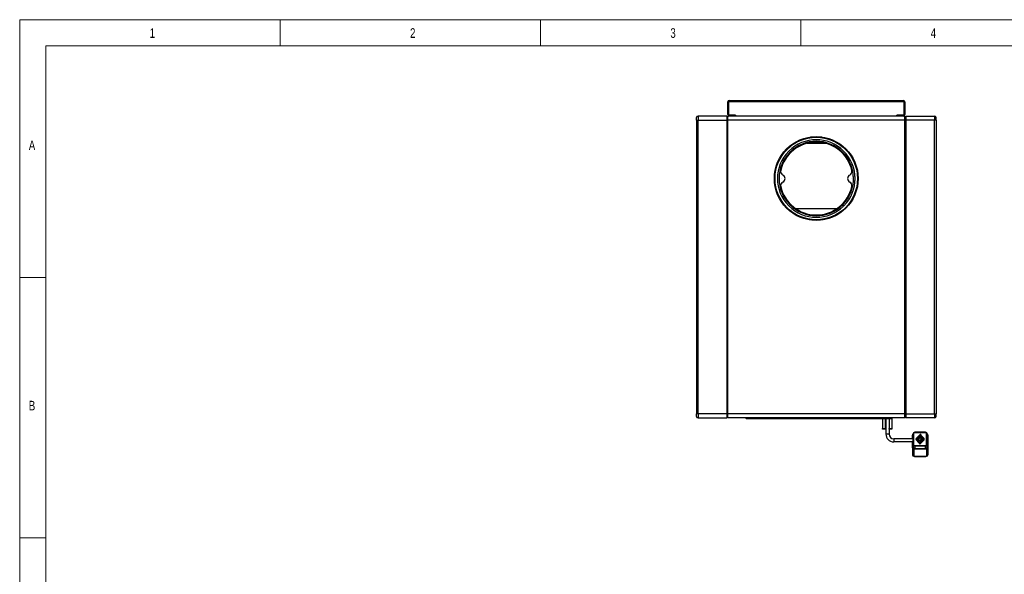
# Model space of a CAD drawing. Header units: millimetres. Extents: x 170 to 4050, y 55 to 2915.
# Tile 3 of 4: x 170 to 2061, y 1850 to 2915. Entities that reach past the tile are written whole.
import ezdxf

# ---------------------------------------------------------------- set-up
doc = ezdxf.new("R2010")
doc.units = ezdxf.units.MM
doc.header["$LTSCALE"] = 10
doc.styles.add('SLDTEXTSTYLE0', font='TXT', dxfattribs={"width": 0.75})

msp = doc.modelspace()

# ---------------------------------------------------------------- linework, layer by layer
at = {"color": 7, "linetype": 'Continuous', "lineweight": 0}
for p, q in [((170, 55), (170, 2915)), ((170, 2915), (4050, 2915)), ((670, 2915), (670, 2865)), ((670, 2915), (670, 2865)), ((1170, 2915), (1170, 2865)), ((1670, 2915), (1670, 2865)), ((220, 2865), (4000, 2865)), ((220, 105), (220, 2865)), ((170, 2420), (220, 2420)), ((170, 1920), (220, 1920))]:
    msp.add_line(p, q, dxfattribs=at)
for p, q in [((1531.9, 2756.9), (1529.9, 2756.9)), ((1529.9, 2732.9), (1529.9, 2756.9)), ((1531.9, 2732.9), (1531.9, 2756.9)), ((1532.9, 2759.9), (1532.9, 2757.9)), ((1532.9, 2759.9), (1637.4, 2759.9)), ((1532.9, 2757.9), (1637.4, 2757.9)), ((1637.4, 2757.9), (1637.4, 2759.9)), ((1637.4, 2759.9), (1640.4, 2759.9)), ((1637.4, 2757.9), (1640.4, 2757.9)), ((1640.4, 2759.9), (1640.4, 2757.9)), ((1640.4, 2759.9), (1640.6, 2759.9)), ((1640.4, 2757.9), (1640.6, 2757.9)), ((1640.6, 2757.9), (1640.6, 2759.9)), ((1640.6, 2759.9), (1759.1, 2759.9)), ((1640.6, 2757.9), (1759.1, 2757.9)), ((1759.1, 2757.9), (1759.1, 2759.9)), ((1759.1, 2759.9), (1759.4, 2759.9)), ((1759.1, 2757.9), (1759.4, 2757.9)), ((1759.4, 2757.9), (1759.4, 2759.9)), ((1759.4, 2759.9), (1762.4, 2759.9)), ((1759.4, 2757.9), (1762.4, 2757.9)), ((1762.4, 2757.9), (1762.4, 2759.9)), ((1762.4, 2759.9), (1866.9, 2759.9)), ((1762.4, 2757.9), (1866.9, 2757.9)), ((1866.9, 2757.9), (1866.9, 2759.9)), ((1869.9, 2756.9), (1867.9, 2756.9)), ((1867.9, 2756.9), (1867.9, 2732.9)), ((1869.9, 2756.9), (1869.9, 2732.9)), ((1469.9, 2721.9), (1469.9, 2726.9)), ((1472.9, 2729.9), (1472.9, 2721.9)), ((1527.9, 2729.9), (1472.9, 2729.9)), ((1527.9, 2729.9), (1527.9, 2721.9)), ((1529.9, 2727.9), (1527.9, 2729.9)), ((1529.9, 2732.9), (1531.9, 2732.9)), ((1869.9, 2729.9), (1529.9, 2729.9)), ((1529.9, 2721.9), (1529.9, 2729.9)), ((1532.9, 2731.9), (1532.9, 2729.9)), ((1544.9, 2731.9), (1532.9, 2731.9)), ((1544.9, 2731.9), (1544.9, 2729.9)), ((1866.9, 2731.9), (1854.9, 2731.9)), ((1854.9, 2729.9), (1854.9, 2731.9)), ((1866.9, 2729.9), (1866.9, 2731.9)), ((1867.9, 2732.9), (1869.9, 2732.9)), ((1869.9, 2727.9), (1871.9, 2729.9)), ((1869.9, 2721.9), (1869.9, 2729.9)), ((1871.9, 2729.9), (1871.9, 2721.9)), ((1871.9, 2729.9), (1926.9, 2729.9)), ((1926.9, 2729.9), (1926.9, 2721.9)), ((1929.9, 2721.9), (1929.9, 2726.9)), ((1469.9, 2721.9), (1472.9, 2721.9)), ((1469.9, 2721.9), (1469.9, 2157.9)), ((1472.9, 2721.9), (1527.9, 2721.9)), ((1472.9, 2157.9), (1472.9, 2721.9)), ((1527.9, 2721.9), (1529.9, 2721.9)), ((1527.9, 2721.9), (1527.9, 2157.9)), ((1869.9, 2721.9), (1529.9, 2721.9)), ((1529.9, 2157.9), (1529.9, 2721.9)), ((1871.9, 2721.9), (1869.9, 2721.9)), ((1869.9, 2157.9), (1869.9, 2721.9)), ((1926.9, 2721.9), (1871.9, 2721.9)), ((1871.9, 2721.9), (1871.9, 2157.9)), ((1929.9, 2721.9), (1926.9, 2721.9)), ((1926.9, 2157.9), (1926.9, 2721.9)), ((1929.9, 2721.9), (1929.9, 2157.9)), ((1678.6, 2687.6), (1684, 2687.6)), ((1689, 2689.7), (1710.7, 2689.7)), ((1715.8, 2687.6), (1721.1, 2687.6)), ((1656.1, 2677.5), (1658.5, 2677.5)), ((1658.9, 2679.2), (1661.5, 2679.2)), ((1681.6, 2677.5), (1718.2, 2677.5)), ((1690.1, 2679.2), (1709.7, 2679.2)), ((1738.3, 2679.2), (1740.8, 2679.2)), ((1741.3, 2677.5), (1743.7, 2677.5)), ((1619.5, 2608.4), (1619.4, 2610.1)), ((1619.4, 2609), (1619.5, 2609.8)), ((1625.5, 2614), (1625.3, 2614)), ((1628.7, 2613.8), (1628.5, 2613.9)), ((1771.3, 2613.9), (1771.1, 2613.8)), ((1774.5, 2614), (1774.3, 2614)), ((1625.3, 2605.8), (1625.5, 2605.8)), ((1628.5, 2606), (1628.7, 2606)), ((1771.1, 2606), (1771.3, 2606)), ((1774.3, 2605.8), (1774.5, 2605.8)), ((1780.3, 2609.5), (1780.3, 2609.1)), ((1752.4, 2557.1), (1750.3, 2559.2)), ((1750.6, 2559.5), (1752.7, 2557.4)), ((1645.9, 2551.9), (1644.1, 2551.9)), ((1739.1, 2551.9), (1660.7, 2551.9)), ((1755.7, 2551.9), (1753.9, 2551.9)), ((1713.4, 2530.6), (1686.4, 2530.6)), ((1472.9, 2157.9), (1469.9, 2157.9)), ((1469.9, 2152.9), (1469.9, 2157.9)), ((1527.9, 2157.9), (1472.9, 2157.9)), ((1472.9, 2157.9), (1472.9, 2149.9)), ((1527.9, 2157.9), (1529.9, 2157.9)), ((1527.9, 2157.9), (1527.9, 2149.9)), ((1869.9, 2157.9), (1529.9, 2157.9)), ((1529.9, 2149.9), (1529.9, 2157.9)), ((1871.9, 2157.9), (1869.9, 2157.9)), ((1869.9, 2149.9), (1869.9, 2157.9)), ((1871.9, 2157.9), (1926.9, 2157.9)), ((1871.9, 2157.9), (1871.9, 2149.9)), ((1926.9, 2157.9), (1929.9, 2157.9)), ((1926.9, 2157.9), (1926.9, 2149.9)), ((1929.9, 2152.9), (1929.9, 2157.9)), ((1472.9, 2149.9), (1527.9, 2149.9)), ((1527.9, 2149.9), (1529.9, 2151.9)), ((1869.9, 2149.9), (1529.9, 2149.9)), ((1564.8, 2149.5), (1564.9, 2149.9)), ((1564.8, 2149.5), (1564.8, 2149.5)), ((1567.3, 2149.9), (1567.3, 2149.5)), ((1567.3, 2148.5), (1567.3, 2149.5)), ((1567.3, 2149.5), (1842.3, 2149.5)), ((1842.3, 2148.5), (1567.3, 2148.5)), ((1827.2, 2148.5), (1827.2, 2130)), ((1832.2, 2148.5), (1832.2, 2130)), ((1833.6, 2148.5), (1833.6, 2119)), ((1839.6, 2148.5), (1839.6, 2119)), ((1839.8, 2148.5), (1839.8, 2130)), ((1842.3, 2149.9), (1842.3, 2149.5)), ((1842.3, 2148.5), (1842.3, 2149.5)), ((1842.3, 2149.5), (1844.8, 2149.5)), ((1843.8, 2148.5), (1842.3, 2148.5)), ((1843.8, 2148.5), (1844.8, 2149.5)), ((1844.8, 2149.9), (1844.8, 2149.5)), ((1844.8, 2149.5), (1844.8, 2130)), ((1871.9, 2149.9), (1869.9, 2151.9)), ((1926.9, 2149.9), (1871.9, 2149.9)), ((1827.2, 2130), (1832.2, 2130)), ((1827.2, 2128.5), (1827.2, 2130)), ((1832.2, 2128.5), (1827.2, 2128.5)), ((1832.2, 2130), (1832.2, 2128.5)), ((1839.6, 2119), (1833.6, 2119)), ((1839.8, 2130), (1844.8, 2130)), ((1839.8, 2128.5), (1839.8, 2130)), ((1844.8, 2128.5), (1839.8, 2128.5)), ((1844.8, 2130), (1844.8, 2128.5)), ((1885.9, 2098.6), (1885.9, 2119.4)), ((1886.9, 2119.5), (1886.9, 2098.7)), ((1909.9, 2122.4), (1888.9, 2122.4)), ((1888.9, 2121.5), (1888.9, 2122.4)), ((1909.9, 2121.5), (1888.9, 2121.5)), ((1899.5, 2118.2), (1892.1, 2110.9)), ((1909.9, 2121.5), (1909.9, 2122.4)), ((1911.9, 2098.7), (1911.9, 2119.5)), ((1912.9, 2119.4), (1912.9, 2098.6)), ((1848.6, 2110), (1848.6, 2104)), ((1885.9, 2110), (1848.6, 2110)), ((1885.9, 2104), (1848.6, 2104)), ((1885.4, 2116.9), (1884.4, 2116.7)), ((1884.4, 2110), (1884.4, 2116.7)), ((1884.4, 2092.9), (1884.4, 2104)), ((1885.4, 2116.9), (1885.4, 2110)), ((1885.4, 2104), (1885.4, 2093.1)), ((1892.1, 2107.4), (1896.4, 2103.1)), ((1900.9, 2116.8), (1893.5, 2109.5)), ((1893.5, 2108.8), (1897.8, 2104.5)), ((1895.4, 2109.8), (1898.5, 2112.9)), ((1895.4, 2108.5), (1897.5, 2106.5)), ((1896, 2109.1), (1895.8, 2109.4)), ((1896.5, 2109.1), (1896, 2109.1)), ((1899.4, 2112), (1896.5, 2109.1)), ((1898.3, 2107.3), (1896.5, 2109.1)), ((1897.9, 2101.5), (1905.3, 2108.8)), ((1899.3, 2100.1), (1906.7, 2107.4)), ((1899.4, 2106.3), (1902.3, 2109.1)), ((1903.4, 2108.5), (1900.2, 2105.4)), ((1900.5, 2111), (1902.3, 2109.1)), ((1905.3, 2109.5), (1901, 2113.8)), ((1901, 2113.8), (1901.1, 2113.8)), ((1903.4, 2109.8), (1901.3, 2111.8)), ((1902.3, 2109.1), (1902.7, 2109.1)), ((1906.7, 2110.9), (1902.4, 2115.2)), ((1902.7, 2109.1), (1903, 2108.9)), ((1906.7, 2107.4), (1906.7, 2107.4)), ((1913.4, 2093.1), (1913.4, 2116.9)), ((1913.4, 2116.9), (1914.4, 2116.7)), ((1914.4, 2116.7), (1914.4, 2092.9)), ((1884.4, 2092.9), (1885.4, 2093.1)), ((1884.4, 2092.9), (1884.4, 2079.3)), ((1885.9, 2094.6), (1885.9, 2098.6)), ((1887.4, 2091.1), (1911.4, 2091.1)), ((1887.4, 2090), (1887.4, 2091.1)), ((1911.4, 2090), (1887.4, 2090)), ((1887.4, 2090), (1887.4, 2076.3)), ((1888.9, 2095.6), (1888.9, 2096.8)), ((1888.9, 2096.8), (1909.9, 2096.8)), ((1909.9, 2095.6), (1888.9, 2095.6)), ((1888.9, 2095.6), (1888.9, 2091.6)), ((1888.9, 2091.6), (1909.9, 2091.6)), ((1909.9, 2095.6), (1909.9, 2096.8)), ((1909.9, 2091.6), (1909.9, 2095.6)), ((1911.4, 2090), (1911.4, 2091.1)), ((1911.4, 2090), (1911.4, 2076.3)), ((1912.9, 2098.6), (1912.9, 2094.6)), ((1914.4, 2092.9), (1913.4, 2093.1)), ((1914.4, 2092.9), (1914.4, 2079.3)), ((1887.4, 2076.3), (1911.4, 2076.3)), ((1888.9, 2076.2), (1888.9, 2076.3)), ((1888.9, 2076.2), (1909.9, 2076.2)), ((1888.9, 2076.2), (1888.9, 2076.1)), ((1888.9, 2076.1), (1909.9, 2076.1)), ((1909.9, 2076.2), (1909.9, 2076.3)), ((1909.9, 2076.2), (1909.9, 2076.1))]:
    msp.add_line(p, q)
at = {"flags": 128}
for points in [[(1564.8, 2149.5), (1565.3, 2149), (1565.7, 2148.5)], [(1887.8, 2076.3), (1888.3, 2076.2), (1888.9, 2076.2)], [(1909.9, 2076.2), (1910.5, 2076.2), (1910.9, 2076.3)]]:
    msp.add_lwpolyline(points, dxfattribs=at)
for centre, radius in [((1699.9, 2609.9), 80.5), ((1699.9, 2609.9), 79.2), ((1632.4, 2609.9), 0.1), ((1767.4, 2609.9), 0.1)]:
    msp.add_circle(centre, radius)
for centre, radius, start, end in [((1532.9, 2756.9), 3, 90, 180), ((1532.9, 2756.9), 1, 90, 180), ((1866.9, 2756.9), 3, 0, 90), ((1866.9, 2756.9), 1, 0, 90), ((1472.9, 2726.9), 3, 90, 180), ((1532.9, 2732.9), 3, 180, 270), ((1532.9, 2732.9), 1, 180, 270), ((1866.9, 2732.9), 3, 270, 0), ((1866.9, 2732.9), 1, 270, 0), ((1926.9, 2726.9), 3, 0, 90), ((1699.9, 2609.9), 74.5, 315.1923, 314.8077), ((1699.9, 2609.9), 71.5, 315.1923, 314.8077), ((1699.9, 2609.9), 70, 12.4999, 167.5001), ((1699.9, 2609.9), 74.7, 176.8466, 183.1534), ((1699.9, 2609.9), 71.3, 176.8393, 183.1607), ((1638.9, 2623.4), 7.5, 167.5001, 244.3992), ((1632.4, 2609.9), 7.5, 295.6008, 64.3992), ((1767.4, 2609.9), 7.5, 115.6008, 244.3992), ((1760.9, 2623.4), 7.5, 295.6008, 12.4999), ((1699.9, 2609.9), 71.3, 356.8393, 3.1607), ((1699.9, 2609.9), 74.7, 356.8466, 3.1534), ((1638.9, 2596.4), 7.5, 115.6008, 192.4999), ((1699.9, 2609.9), 70, 192.4999, 347.5001), ((1760.9, 2596.4), 7.5, 347.5001, 64.3992), ((1472.9, 2152.9), 3, 180, 270), ((1926.9, 2152.9), 3, 270, 0), ((1848.6, 2119), 15, 180, 270), ((1848.6, 2119), 9, 180, 270), ((1887.4, 2116.7), 2.97, 119.6406, 179.8728), ((1887.4, 2116.8), 1.97, 138.2622, 179.9561), ((1888.9, 2119.4), 2.99, 89.7216, 179.7185), ((1886.6, 2117.6), 1.92, 82.6531, 113.1935), ((1888.9, 2119.5), 1.99, 89.7218, 179.7184), ((1900.2, 2117.5), 0.995, 315.2803, 135.2803), ((1903.4, 2120.7), 4.64, 212.3473, 237.0921), ((1909.9, 2119.4), 2.99, 0.2815, 90.2787), ((1909.9, 2119.5), 1.99, 0.2822, 90.278), ((1912.1, 2117.6), 1.92, 66.8068, 97.3466), ((1911.4, 2116.7), 2.97, 0.1262, 60.3599), ((1911.4, 2116.8), 1.97, 0.042, 41.7386), ((1897.1, 2103.8), 0.995, 224.7201, 44.7193), ((1897.9, 2106.9), 0.597, 224.7208, 44.7191), ((1898.6, 2100.8), 0.995, 135.2803, 315.2803), ((1901.8, 2104), 4.65, 212.3572, 237.0712), ((1899, 2112.5), 0.597, 315.2803, 135.2819), ((1905.2, 2118.7), 8.85, 221.4117, 229.1505), ((1899.8, 2105.8), 0.597, 135.2796, 315.2826), ((1906, 2112.1), 8.85, 221.4117, 229.1505), ((1900.9, 2111.4), 0.597, 44.7208, 224.7191), ((1901.7, 2114.5), 0.995, 44.7197, 224.7197), ((1887.4, 2093), 2.99, 180.2818, 270.279), ((1887.4, 2093.1), 1.99, 180.2825, 270.2778), ((1886.6, 2096.8), 1.92, 82.6479, 113.1988), ((1888.9, 2098.6), 2.99, 180.2815, 270.279), ((1888.9, 2094.6), 2.99, 180.2815, 270.2784), ((1888.9, 2098.8), 1.99, 180.2816, 270.2782), ((1909.9, 2098.8), 1.99, 269.722, 359.7178), ((1909.9, 2098.6), 2.99, 269.7207, 359.7185), ((1909.9, 2094.6), 2.99, 269.7213, 359.7185), ((1911.4, 2093.1), 1.99, 269.7218, 359.7184), ((1911.4, 2093), 2.99, 269.721, 359.7185), ((1912.1, 2096.8), 1.92, 66.8015, 97.3518), ((1887.4, 2079.3), 2.99, 180.2816, 270.2787), ((1911.4, 2079.3), 2.99, 269.7213, 359.7187)]:
    msp.add_arc(centre, radius, start, end)
for points, knots in [([(1564.8, 2149.5), (1564.9, 2149.5), (1565, 2149.5), (1565.3, 2149.5), (1565.5, 2149.5), (1565.9, 2149.5), (1566.2, 2149.5), (1566.7, 2149.5), (1567, 2149.5), (1567.3, 2149.5)], [0, 0, 0, 0, 0.25, 0.25, 0.5, 0.5, 0.75, 0.75, 1, 1, 1, 1]), ([(1567.3, 2148.5), (1567.2, 2148.5), (1567.2, 2148.5), (1567, 2148.5), (1566.9, 2148.5), (1566.7, 2148.5), (1566.5, 2148.5), (1566.4, 2148.5), (1566.2, 2148.5), (1566.1, 2148.5), (1566, 2148.5), (1565.9, 2148.5), (1565.8, 2148.5), (1565.8, 2148.5)], [0, 0, 0, 0, 0.060355, 0.120451, 0.180697, 0.277091, 0.37376, 0.487993, 0.60252, 0.677089, 0.751954, 0.875777, 1, 1, 1, 1]), ([(1892.1, 2110.9), (1891.9, 2110.6), (1891.4, 2110), (1891.3, 2109), (1891.6, 2108), (1891.9, 2107.6), (1892.1, 2107.4)], [0, 0, 0, 0, 0.2786, 0.560952, 0.779215, 1, 1, 1, 1]), ([(1893.5, 2108.8), (1893.5, 2108.7), (1893.5, 2108.7), (1893.3, 2108.5), (1893.1, 2108.2), (1892.8, 2107.9), (1892.5, 2107.7), (1892.3, 2107.5), (1892.1, 2107.3), (1892.1, 2107.4), (1892.1, 2107.4)], [0, 0, 0, 0, 0.125046, 0.24992, 0.374922, 0.500001, 0.625076, 0.750087, 0.874956, 1, 1, 1, 1]), ([(1893.5, 2109.5), (1893.5, 2109.4), (1893.4, 2109.3), (1893.4, 2109.1), (1893.4, 2108.9), (1893.5, 2108.8), (1893.5, 2108.8)], [0, 0, 0, 0, 0.285031, 0.550621, 0.781607, 1, 1, 1, 1]), ([(1895.4, 2109.8), (1895.3, 2109.7), (1895.2, 2109.5), (1895.1, 2109.2), (1895.2, 2108.9), (1895.3, 2108.7), (1895.4, 2108.5), (1895.4, 2108.5)], [0, 0, 0, 0, 0.266128, 0.474508, 0.681766, 0.899146, 1, 1, 1, 1]), ([(1895.4, 2109.8), (1895.4, 2109.8), (1895.4, 2109.7), (1895.5, 2109.7), (1895.5, 2109.7)], [0.49371348, 0.49371348, 0.49371348, 0.49371348, 0.5, 0.55999354, 0.55999354, 0.55999354, 0.55999354]), ([(1896, 2109.1), (1895.9, 2109), (1895.7, 2108.8), (1895.5, 2108.6), (1895.4, 2108.5), (1895.4, 2108.5)], [0.4935815, 0.4935815, 0.4935815, 0.4935815, 0.7435815, 0.9935815, 1, 1, 1, 1]), ([(1895.6, 2109.5), (1895.6, 2109.5), (1895.6, 2109.6), (1895.5, 2109.7), (1895.5, 2109.7)], [0, 0, 0, 0, 0.428245, 1, 1, 1, 1]), ([(1895.6, 2109.5), (1895.7, 2109.5), (1895.7, 2109.4), (1895.8, 2109.4), (1895.8, 2109.4)], [0.6839236, 0.6839236, 0.6839236, 0.6839236, 0.75, 0.8050101, 0.8050101, 0.8050101, 0.8050101]), ([(1901, 2113.8), (1901, 2113.8), (1901, 2113.7), (1901, 2113.8), (1901, 2113.8)], [0, 0, 0, 0, 0.7037662, 1, 1, 1, 1]), ([(1902.7, 2109.1), (1902.8, 2109.2), (1903.1, 2109.4), (1903.3, 2109.7), (1903.4, 2109.8), (1903.4, 2109.8)], [0.4935815, 0.4935815, 0.4935815, 0.4935815, 0.7435815, 0.9935815, 1, 1, 1, 1]), ([(1903.1, 2108.7), (1903.1, 2108.7), (1903.1, 2108.8), (1903, 2108.8), (1903, 2108.9)], [0.6839236, 0.6839236, 0.6839236, 0.6839236, 0.75, 0.8050101, 0.8050101, 0.8050101, 0.8050101]), ([(1903.1, 2108.7), (1903.2, 2108.7), (1903.2, 2108.6), (1903.3, 2108.6), (1903.3, 2108.6)], [0, 0, 0, 0, 0.4282449, 1, 1, 1, 1]), ([(1903.4, 2108.5), (1903.4, 2108.5), (1903.3, 2108.5), (1903.3, 2108.6), (1903.3, 2108.6)], [0.49371348, 0.49371348, 0.49371348, 0.49371348, 0.5, 0.55999354, 0.55999354, 0.55999354, 0.55999354]), ([(1903.4, 2108.5), (1903.5, 2108.6), (1903.6, 2108.8), (1903.7, 2109.1), (1903.6, 2109.4), (1903.5, 2109.6), (1903.4, 2109.7), (1903.4, 2109.8)], [0, 0, 0, 0, 0.266128, 0.474508, 0.681766, 0.899146, 1, 1, 1, 1]), ([(1906.7, 2110.9), (1906.7, 2110.9), (1906.5, 2110.7), (1906, 2110.1), (1905.4, 2109.6), (1905.3, 2109.5), (1905.3, 2109.5)], [0.0000041, 0.0000041, 0.0000041, 0.0000041, 0.25, 0.5, 0.75, 0.9999944, 0.9999944, 0.9999944, 0.9999944]), ([(1905.3, 2109.5), (1905.3, 2109.4), (1905.4, 2109.3), (1905.4, 2109.2), (1905.4, 2109.1)], [0, 0, 0, 0, 0.5082355, 1, 1, 1, 1]), ([(1905.3, 2108.8), (1905.3, 2108.8), (1905.4, 2109), (1905.4, 2109.2), (1905.4, 2109.4), (1905.3, 2109.5), (1905.3, 2109.5)], [0, 0, 0, 0, 0.285034, 0.550619, 0.781601, 1, 1, 1, 1]), ([(1906.7, 2107.4), (1906.9, 2107.7), (1907.4, 2108.3), (1907.5, 2109.3), (1907.2, 2110.2), (1906.9, 2110.7), (1906.7, 2110.9)], [0, 0, 0, 0, 0.278599, 0.560952, 0.779214, 1, 1, 1, 1]), ([(1907.3, 2108.6), (1907.3, 2108.6), (1907.4, 2108.8), (1907.4, 2109), (1907.4, 2109.1)], [0, 0, 0, 0, 0.099071, 1, 1, 1, 1])]:
    msp.add_open_spline(points, degree=3, knots=knots)
for points in [[(1892.2, 2110.7), (1892.2, 2110.8), (1892.1, 2110.9), (1892.1, 2110.9)], [(1892.4, 2110.5), (1892.3, 2110.6), (1892.3, 2110.6), (1892.2, 2110.7)], [(1892.7, 2110.2), (1892.6, 2110.3), (1892.5, 2110.4), (1892.4, 2110.5)], [(1893, 2109.9), (1892.9, 2110), (1892.8, 2110.1), (1892.7, 2110.2)], [(1893.2, 2109.7), (1893.1, 2109.8), (1893.1, 2109.8), (1893, 2109.9)], [(1893.4, 2109.5), (1893.3, 2109.6), (1893.3, 2109.6), (1893.2, 2109.7)], [(1893.5, 2109.5), (1893.5, 2109.5), (1893.5, 2109.5), (1893.4, 2109.5)], [(1896.4, 2103.1), (1896.4, 2103.1), (1896.5, 2103.1), (1896.5, 2103.2)], [(1896.5, 2103.2), (1896.6, 2103.2), (1896.6, 2103.2), (1896.7, 2103.3)], [(1896.7, 2103.3), (1896.8, 2103.4), (1896.9, 2103.5), (1897, 2103.5)], [(1897, 2103.5), (1897, 2103.6), (1897, 2103.6), (1897.1, 2103.7), (1897.1, 2103.7)], [(1897.1, 2103.7), (1897.2, 2103.7), (1897.2, 2103.8), (1897.3, 2103.8)], [(1897.3, 2103.8), (1897.3, 2103.9), (1897.4, 2104), (1897.5, 2104.1)], [(1897.5, 2106.5), (1897.6, 2106.6), (1897.7, 2106.6), (1897.7, 2106.7)], [(1897.5, 2106.5), (1897.5, 2106.5), (1897.5, 2106.5), (1897.5, 2106.5)], [(1897.5, 2104.1), (1897.6, 2104.2), (1897.6, 2104.2), (1897.7, 2104.3)], [(1897.7, 2106.7), (1897.8, 2106.7), (1897.8, 2106.8), (1897.9, 2106.8), (1897.9, 2106.9)], [(1897.7, 2104.3), (1897.8, 2104.4), (1897.8, 2104.5), (1897.8, 2104.5)], [(1897.9, 2106.9), (1897.9, 2106.9), (1898, 2107), (1898, 2107)], [(1898, 2107), (1898.1, 2107.1), (1898.2, 2107.2), (1898.3, 2107.3)], [(1898.3, 2107.3), (1898.3, 2107.3), (1898.3, 2107.3), (1898.3, 2107.3)], [(1900.7, 2111.2), (1900.7, 2111.1), (1900.6, 2111.1), (1900.5, 2111)], [(1900.5, 2111), (1900.5, 2111), (1900.5, 2111), (1900.5, 2111)], [(1900.9, 2111.4), (1900.8, 2111.3), (1900.8, 2111.3), (1900.7, 2111.2)], [(1901, 2111.5), (1901, 2111.5), (1901, 2111.4), (1900.9, 2111.4), (1900.9, 2111.4)], [(1901.3, 2111.8), (1901.2, 2111.7), (1901.1, 2111.6), (1901, 2111.5)], [(1901.3, 2114), (1901.2, 2113.9), (1901.1, 2113.9), (1901.1, 2113.8)], [(1901.5, 2114.2), (1901.4, 2114.1), (1901.3, 2114), (1901.3, 2114)], [(1901.3, 2111.8), (1901.3, 2111.8), (1901.3, 2111.8), (1901.3, 2111.8)], [(1901.7, 2114.3), (1901.6, 2114.3), (1901.6, 2114.2), (1901.5, 2114.2)], [(1901.8, 2114.5), (1901.8, 2114.5), (1901.7, 2114.4), (1901.7, 2114.4), (1901.7, 2114.3)], [(1902.1, 2114.7), (1902, 2114.7), (1901.9, 2114.6), (1901.8, 2114.5)], [(1902.2, 2115), (1902.2, 2114.9), (1902.1, 2114.8), (1902.1, 2114.7)], [(1902.4, 2115.2), (1902.4, 2115.1), (1902.3, 2115.1), (1902.2, 2115)], [(1905.3, 2108.8), (1905.3, 2108.8), (1905.3, 2108.7), (1905.4, 2108.6)], [(1905.4, 2108.6), (1905.4, 2108.5), (1905.5, 2108.4), (1905.6, 2108.4)], [(1905.6, 2108.4), (1905.6, 2108.3), (1905.7, 2108.2), (1905.8, 2108.1)], [(1905.8, 2108.1), (1905.9, 2108), (1906, 2107.9), (1906.1, 2107.8)], [(1906.1, 2107.8), (1906.2, 2107.7), (1906.3, 2107.6), (1906.4, 2107.6)], [(1906.4, 2107.6), (1906.4, 2107.5), (1906.5, 2107.5), (1906.5, 2107.4)], [(1906.5, 2107.4), (1906.6, 2107.4), (1906.7, 2107.4), (1906.7, 2107.4)]]:
    msp.add_open_spline(points, degree=3)

# ---------------------------------------------------------------- texts
at = {"color": 7, "linetype": 'Continuous', "lineweight": 0, "char_height": 18.5, "attachment_point": 1, "style": 'SLDTEXTSTYLE0'}
for s, insert in [('1', (419.7, 2898.6)), ('2', (919.7, 2898.6)), ('3', (1419.7, 2898.6)), ('4', (1919.7, 2898.6)), ('A', (187.5, 2682.9)), ('B', (187.5, 2182.9))]:
    msp.add_mtext(s, dxfattribs=dict(at, insert=insert))

doc.saveas('drawing.dxf')
